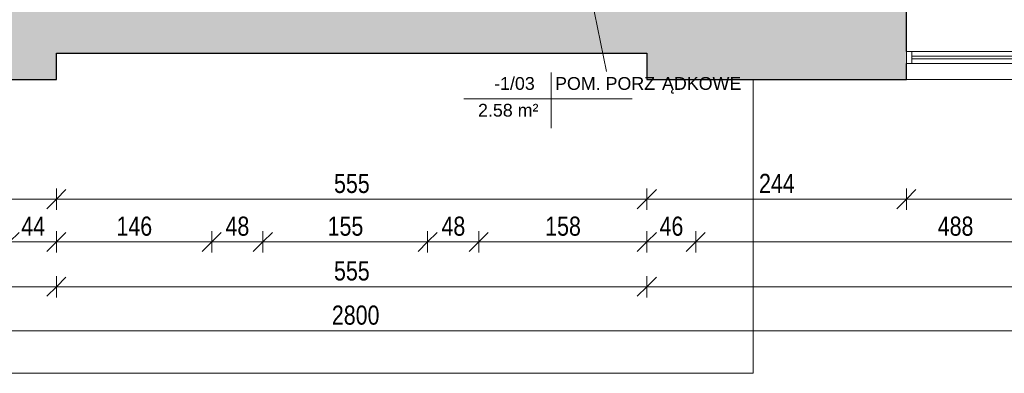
# Model space of a CAD drawing. Header units: centimetres. Extents: x 14802 to 18321, y -10692 to -8506.
# Tile 17 of 33: x 16205 to 17131, y -10692 to -10359. Entities that reach past the tile are written whole.
import ezdxf

# ---------------------------------------------------------------- set-up
doc = ezdxf.new("R2010")
doc.units = ezdxf.units.CM
for name, color, linetype, lineweight in [('A-ANNO-DIMS', 211, 'Continuous', 9), ('A-ANNO-DIMS-100', 211, 'Continuous', 9), ('A-AREA-IDEN', 2, 'Continuous', 9), ('A-FLOR', 192, 'Continuous', 9), ('A-GLAZ', 151, 'Continuous', 9), ('A-WALL', 113, 'Continuous', 9), ('A-WALL-PATT', 111, 'Continuous', 25)]:
    doc.layers.add(name, color=color, linetype=linetype, lineweight=lineweight)
doc.styles.add('Arial_1', font='arial.ttf', dxfattribs={"height": 12})
doc.styles.add('Arial_3', font='arial.ttf', dxfattribs={"width": 0.8, "height": 18})
doc.dimstyles.new('Przekątna_-_1_8_mm_Arial', dxfattribs={"dimscale": 30.48, "dimtxt": 18.364669, "dimasz": 0.590551, "dimexe": 0.328084, "dimexo": 0.0625, "dimgap": 0.016404, "dimtad": 1, "dimdec": 0, "dimdsep": 46, "dimtxsty": 'Arial_3', "dimblk1": 'OBLIQUE', "dimblk2": 'OBLIQUE', "dimsah": 1, "dimcen": 0.09, "dimazin": 0, "dimtfac": 1, "dimtdec": 4, "dimtix": 1, "dimtmove": 0, "dimatfit": 3, "dimfxl": 0.328084, "dimfxlon": 1, "dimtvp": 1, "dimtolj": 1, "dimtzin": 0, "dimarcsym": 2})

# ---------------------------------------------------------------- blocks, each defined once
blk = doc.blocks.new('Aluminum_1 szybowe - Okno w piwnicy 240_140 p_95-466215-1_Poziom piwnicy')
at = {"layer": 'A-GLAZ', "lineweight": 18}
for p, q in [((-132.08, 25.16), (-137.16, 25.16)), ((-137.16, 25.16), (-137.16, 13.73)), ((-132.08, 13.73), (-132.08, 25.16)), ((87.76, 20.71), (-132.08, 20.71)), ((-132.08, 20.71), (-132.08, 18.17)), ((92.84, 25.16), (87.76, 25.16)), ((87.76, 25.16), (87.76, 13.73)), ((87.76, 18.17), (87.76, 20.71)), ((92.84, 13.73), (92.84, 25.16)), ((-137.16, 13.73), (-132.08, 13.73)), ((-132.08, 18.17), (87.76, 18.17)), ((87.76, 13.73), (92.84, 13.73))]:
    blk.add_line(p, q, dxfattribs=at)
at = {"layer": 'A-GLAZ'}
for p, q in [((-132.08, 25.16), (87.76, 25.16)), ((87.76, 13.73), (-132.08, 13.73))]:
    blk.add_line(p, q, dxfattribs=at)
blk = doc.blocks.new('Etyk_pom_1_mala - Etyk_pom_1_mala-219433-1_Poziom piwnicy')
at = {"layer": 'A-AREA-IDEN'}
for p, q in [((-0.0958, 0.1444), (-0.0958, -0.3781)), ((-0.9154, -0.1015), (0.6661, -0.1015))]:
    blk.add_line(p, q, dxfattribs=at)
blk = doc.blocks.new('DIMBLOCK119-1_Poziom piwnicy')
at = {"layer": 'A-ANNO-DIMS-100'}
for p, q in [((15120.62, -10651.83), (15120.62, -10641.83)), ((15120.62, -10651.83), (15129.62, -10642.83)), ((17920.62, -10651.83), (17920.62, -10641.83)), ((17920.62, -10651.83), (17929.62, -10642.83)), ((15120.62, -10651.83), (15111.62, -10660.83)), ((15120.62, -10651.83), (17920.62, -10651.83)), ((15120.62, -10651.83), (15120.62, -10661.83)), ((17920.62, -10651.83), (17911.62, -10660.83)), ((17920.62, -10651.83), (17920.62, -10661.83))]:
    blk.add_line(p, q, dxfattribs=at)
at = {"layer": 'A-ANNO-DIMS-100', "color": 0, "insert": (16498.58, -10627.96), "char_height": 18, "width": 52.8902, "attachment_point": 1, "line_spacing_factor": 0.941778, "style": 'Arial_3'}
blk.add_mtext('2800', dxfattribs=at)
blk = doc.blocks.new('_Oblique')
at = {"color": 0, "linetype": 'ByBlock', "lineweight": -2}
blk.add_line((-0.5, -0.5), (0.5, 0.5), dxfattribs=at)
blk = doc.blocks.new('DIMBLOCK122-1_Poziom piwnicy')
at = {"layer": 'A-ANNO-DIMS-100'}
for p, q in [((15565.62, -10527.99), (15565.62, -10517.99)), ((15565.62, -10527.99), (15574.62, -10518.99)), ((16239.62, -10527.99), (16239.62, -10517.99)), ((16239.62, -10527.99), (16248.62, -10518.99)), ((15565.62, -10527.99), (15556.62, -10536.99)), ((15565.62, -10527.99), (16239.62, -10527.99)), ((15565.62, -10527.99), (15565.62, -10537.99)), ((16239.62, -10527.99), (16230.62, -10536.99)), ((16239.62, -10527.99), (16239.62, -10537.99))]:
    blk.add_line(p, q, dxfattribs=at)
at = {"layer": 'A-ANNO-DIMS-100', "color": 0, "insert": (15886.09, -10504.12), "char_height": 18, "width": 39.6677, "attachment_point": 1, "line_spacing_factor": 0.941778, "style": 'Arial_3'}
blk.add_mtext('674', dxfattribs=at)
blk = doc.blocks.new('DIMBLOCK123-1_Poziom piwnicy')
at = {"layer": 'A-ANNO-DIMS-100'}
for p, q in [((16239.62, -10527.99), (16239.62, -10517.99)), ((16239.62, -10527.99), (16248.62, -10518.99)), ((16794.62, -10527.99), (16794.62, -10517.99)), ((16794.62, -10527.99), (16803.62, -10518.99)), ((16239.62, -10527.99), (16230.62, -10536.99)), ((16239.62, -10527.99), (16794.62, -10527.99)), ((16239.62, -10527.99), (16239.62, -10537.99)), ((16794.62, -10527.99), (16785.62, -10536.99)), ((16794.62, -10527.99), (16794.62, -10537.99))]:
    blk.add_line(p, q, dxfattribs=at)
at = {"layer": 'A-ANNO-DIMS-100', "color": 0, "insert": (16500.59, -10504.12), "char_height": 18, "width": 39.6677, "attachment_point": 1, "line_spacing_factor": 0.941778, "style": 'Arial_3'}
blk.add_mtext('555', dxfattribs=at)
blk = doc.blocks.new('DIMBLOCK124-1_Poziom piwnicy')
at = {"layer": 'A-ANNO-DIMS-100'}
for p, q in [((16794.62, -10527.99), (16794.62, -10517.99)), ((16794.62, -10527.99), (16803.62, -10518.99)), ((17038.62, -10527.99), (17038.62, -10517.99)), ((17038.62, -10527.99), (17047.62, -10518.99)), ((16794.62, -10527.99), (16785.62, -10536.99)), ((16794.62, -10527.99), (17038.62, -10527.99)), ((16794.62, -10527.99), (16794.62, -10537.99)), ((17038.62, -10527.99), (17029.62, -10536.99)), ((17038.62, -10527.99), (17038.62, -10537.99))]:
    blk.add_line(p, q, dxfattribs=at)
at = {"layer": 'A-ANNO-DIMS-100', "color": 0, "insert": (16900.09, -10504.12), "char_height": 18, "width": 39.6677, "attachment_point": 1, "line_spacing_factor": 0.941778, "style": 'Arial_3'}
blk.add_mtext('244', dxfattribs=at)
blk = doc.blocks.new('DIMBLOCK125-1_Poziom piwnicy')
at = {"layer": 'A-ANNO-DIMS-100'}
for p, q in [((17038.62, -10527.99), (17038.62, -10517.99)), ((17038.62, -10527.99), (17047.62, -10518.99)), ((17268.62, -10527.99), (17268.62, -10517.99)), ((17268.62, -10527.99), (17277.62, -10518.99)), ((17038.62, -10527.99), (17029.62, -10536.99)), ((17038.62, -10527.99), (17268.62, -10527.99)), ((17038.62, -10527.99), (17038.62, -10537.99)), ((17268.62, -10527.99), (17259.62, -10536.99)), ((17268.62, -10527.99), (17268.62, -10537.99))]:
    blk.add_line(p, q, dxfattribs=at)
at = {"layer": 'A-ANNO-DIMS-100', "color": 0, "insert": (17137.09, -10504.12), "char_height": 18, "width": 39.6677, "attachment_point": 1, "line_spacing_factor": 0.941778, "style": 'Arial_3'}
blk.add_mtext('230', dxfattribs=at)
blk = doc.blocks.new('DIMBLOCK129-1_Poziom piwnicy')
at = {"layer": 'A-ANNO-DIMS-100'}
for p, q in [((15120.62, -10610.27), (15120.62, -10600.27)), ((15120.62, -10610.27), (15129.62, -10601.27)), ((16239.62, -10610.27), (16239.62, -10600.27)), ((16239.62, -10610.27), (16248.62, -10601.27)), ((15120.62, -10610.27), (15111.62, -10619.27)), ((15120.62, -10610.27), (16239.62, -10610.27)), ((15120.62, -10610.27), (15120.62, -10620.27)), ((16239.62, -10610.27), (16230.62, -10619.27)), ((16239.62, -10610.27), (16239.62, -10620.27))]:
    blk.add_line(p, q, dxfattribs=at)
at = {"layer": 'A-ANNO-DIMS-100', "color": 0, "insert": (15658.08, -10586.4), "char_height": 18, "width": 52.8902, "attachment_point": 1, "line_spacing_factor": 0.941778, "style": 'Arial_3'}
blk.add_mtext('1119', dxfattribs=at)
blk = doc.blocks.new('DIMBLOCK130-1_Poziom piwnicy')
at = {"layer": 'A-ANNO-DIMS-100'}
for p, q in [((16239.62, -10610.27), (16239.62, -10600.27)), ((16239.62, -10610.27), (16248.62, -10601.27)), ((16794.62, -10610.27), (16794.62, -10600.27)), ((16794.62, -10610.27), (16803.62, -10601.27)), ((16239.62, -10610.27), (16230.62, -10619.27)), ((16239.62, -10610.27), (16794.62, -10610.27)), ((16239.62, -10610.27), (16239.62, -10620.27)), ((16794.62, -10610.27), (16785.62, -10619.27)), ((16794.62, -10610.27), (16794.62, -10620.27))]:
    blk.add_line(p, q, dxfattribs=at)
at = {"layer": 'A-ANNO-DIMS-100', "color": 0, "insert": (16500.59, -10586.4), "char_height": 18, "width": 39.6677, "attachment_point": 1, "line_spacing_factor": 0.941778, "style": 'Arial_3'}
blk.add_mtext('555', dxfattribs=at)
blk = doc.blocks.new('DIMBLOCK131-1_Poziom piwnicy')
at = {"layer": 'A-ANNO-DIMS-100'}
for p, q in [((16794.62, -10610.27), (16794.62, -10600.27)), ((16794.62, -10610.27), (16803.62, -10601.27)), ((17920.62, -10610.27), (17920.62, -10600.27)), ((17920.62, -10610.27), (17929.62, -10601.27)), ((16794.62, -10610.27), (16785.62, -10619.27)), ((16794.62, -10610.27), (17920.62, -10610.27)), ((16794.62, -10610.27), (16794.62, -10620.27)), ((17920.62, -10610.27), (17911.62, -10619.27)), ((17920.62, -10610.27), (17920.62, -10620.27))]:
    blk.add_line(p, q, dxfattribs=at)
at = {"layer": 'A-ANNO-DIMS-100', "color": 0, "insert": (17335.58, -10586.4), "char_height": 18, "width": 52.8902, "attachment_point": 1, "line_spacing_factor": 0.941778, "style": 'Arial_3'}
blk.add_mtext('1126', dxfattribs=at)
blk = doc.blocks.new('DIMBLOCK263-1_Poziom piwnicy')
at = {"layer": 'A-ANNO-DIMS-100'}
for p, q in [((16195.62, -10568.18), (16195.62, -10558.18)), ((16195.62, -10568.18), (16204.62, -10559.18)), ((16239.62, -10568.18), (16239.62, -10558.18)), ((16239.62, -10568.18), (16248.62, -10559.18)), ((16195.62, -10568.18), (16186.62, -10577.18)), ((16195.62, -10568.18), (16239.62, -10568.18)), ((16195.62, -10568.18), (16195.62, -10578.18)), ((16239.62, -10568.18), (16230.62, -10577.18)), ((16239.62, -10568.18), (16239.62, -10578.18))]:
    blk.add_line(p, q, dxfattribs=at)
at = {"layer": 'A-ANNO-DIMS-100', "color": 0, "insert": (16206.6, -10544.31), "char_height": 18, "width": 26.4451, "attachment_point": 1, "line_spacing_factor": 0.941778, "style": 'Arial_3'}
blk.add_mtext('44', dxfattribs=at)
blk = doc.blocks.new('DIMBLOCK264-1_Poziom piwnicy')
at = {"layer": 'A-ANNO-DIMS-100'}
for p, q in [((16239.62, -10568.18), (16239.62, -10558.18)), ((16239.62, -10568.18), (16248.62, -10559.18)), ((16385.62, -10568.18), (16385.62, -10558.18)), ((16385.62, -10568.18), (16394.62, -10559.18)), ((16239.62, -10568.18), (16230.62, -10577.18)), ((16239.62, -10568.18), (16385.62, -10568.18)), ((16239.62, -10568.18), (16239.62, -10578.18)), ((16385.62, -10568.18), (16376.62, -10577.18)), ((16385.62, -10568.18), (16385.62, -10578.18))]:
    blk.add_line(p, q, dxfattribs=at)
at = {"layer": 'A-ANNO-DIMS-100', "color": 0, "insert": (16296.09, -10544.31), "char_height": 18, "width": 39.6677, "attachment_point": 1, "line_spacing_factor": 0.941778, "style": 'Arial_3'}
blk.add_mtext('146', dxfattribs=at)
blk = doc.blocks.new('DIMBLOCK265-1_Poziom piwnicy')
at = {"layer": 'A-ANNO-DIMS-100'}
for p, q in [((16385.62, -10568.18), (16385.62, -10558.18)), ((16385.62, -10568.18), (16394.62, -10559.18)), ((16433.62, -10568.18), (16433.62, -10558.18)), ((16433.62, -10568.18), (16442.62, -10559.18)), ((16385.62, -10568.18), (16376.62, -10577.18)), ((16385.62, -10568.18), (16433.62, -10568.18)), ((16385.62, -10568.18), (16385.62, -10578.18)), ((16433.62, -10568.18), (16424.62, -10577.18)), ((16433.62, -10568.18), (16433.62, -10578.18))]:
    blk.add_line(p, q, dxfattribs=at)
at = {"layer": 'A-ANNO-DIMS-100', "color": 0, "insert": (16398.6, -10544.31), "char_height": 18, "width": 26.4451, "attachment_point": 1, "line_spacing_factor": 0.941778, "style": 'Arial_3'}
blk.add_mtext('48', dxfattribs=at)
blk = doc.blocks.new('DIMBLOCK266-1_Poziom piwnicy')
at = {"layer": 'A-ANNO-DIMS-100'}
for p, q in [((16433.62, -10568.18), (16433.62, -10558.18)), ((16433.62, -10568.18), (16442.62, -10559.18)), ((16588.62, -10568.18), (16588.62, -10558.18)), ((16588.62, -10568.18), (16597.62, -10559.18)), ((16433.62, -10568.18), (16424.62, -10577.18)), ((16433.62, -10568.18), (16588.62, -10568.18)), ((16433.62, -10568.18), (16433.62, -10578.18)), ((16588.62, -10568.18), (16579.62, -10577.18)), ((16588.62, -10568.18), (16588.62, -10578.18))]:
    blk.add_line(p, q, dxfattribs=at)
at = {"layer": 'A-ANNO-DIMS-100', "color": 0, "insert": (16494.59, -10544.31), "char_height": 18, "width": 39.6677, "attachment_point": 1, "line_spacing_factor": 0.941778, "style": 'Arial_3'}
blk.add_mtext('155', dxfattribs=at)
blk = doc.blocks.new('DIMBLOCK267-1_Poziom piwnicy')
at = {"layer": 'A-ANNO-DIMS-100'}
for p, q in [((16588.62, -10568.18), (16588.62, -10558.18)), ((16588.62, -10568.18), (16597.62, -10559.18)), ((16636.62, -10568.18), (16636.62, -10558.18)), ((16636.62, -10568.18), (16645.62, -10559.18)), ((16588.62, -10568.18), (16579.62, -10577.18)), ((16588.62, -10568.18), (16636.62, -10568.18)), ((16588.62, -10568.18), (16588.62, -10578.18)), ((16636.62, -10568.18), (16627.62, -10577.18)), ((16636.62, -10568.18), (16636.62, -10578.18))]:
    blk.add_line(p, q, dxfattribs=at)
at = {"layer": 'A-ANNO-DIMS-100', "color": 0, "insert": (16601.6, -10544.31), "char_height": 18, "width": 26.4451, "attachment_point": 1, "line_spacing_factor": 0.941778, "style": 'Arial_3'}
blk.add_mtext('48', dxfattribs=at)
blk = doc.blocks.new('DIMBLOCK268-1_Poziom piwnicy')
at = {"layer": 'A-ANNO-DIMS-100'}
for p, q in [((16636.62, -10568.18), (16636.62, -10558.18)), ((16636.62, -10568.18), (16645.62, -10559.18)), ((16794.62, -10568.18), (16794.62, -10558.18)), ((16794.62, -10568.18), (16803.62, -10559.18)), ((16636.62, -10568.18), (16627.62, -10577.18)), ((16636.62, -10568.18), (16794.62, -10568.18)), ((16636.62, -10568.18), (16636.62, -10578.18)), ((16794.62, -10568.18), (16785.62, -10577.18)), ((16794.62, -10568.18), (16794.62, -10578.18))]:
    blk.add_line(p, q, dxfattribs=at)
at = {"layer": 'A-ANNO-DIMS-100', "color": 0, "insert": (16699.09, -10544.31), "char_height": 18, "width": 39.6677, "attachment_point": 1, "line_spacing_factor": 0.941778, "style": 'Arial_3'}
blk.add_mtext('158', dxfattribs=at)
blk = doc.blocks.new('DIMBLOCK269-1_Poziom piwnicy')
at = {"layer": 'A-ANNO-DIMS-100'}
for p, q in [((16794.62, -10568.18), (16794.62, -10558.18)), ((16794.62, -10568.18), (16803.62, -10559.18)), ((16840.62, -10568.18), (16840.62, -10558.18)), ((16840.62, -10568.18), (16849.62, -10559.18)), ((16794.62, -10568.18), (16785.62, -10577.18)), ((16794.62, -10568.18), (16840.62, -10568.18)), ((16794.62, -10568.18), (16794.62, -10578.18)), ((16840.62, -10568.18), (16831.62, -10577.18)), ((16840.62, -10568.18), (16840.62, -10578.18))]:
    blk.add_line(p, q, dxfattribs=at)
at = {"layer": 'A-ANNO-DIMS-100', "color": 0, "insert": (16806.6, -10544.31), "char_height": 18, "width": 26.4451, "attachment_point": 1, "line_spacing_factor": 0.941778, "style": 'Arial_3'}
blk.add_mtext('46', dxfattribs=at)
blk = doc.blocks.new('DIMBLOCK270-1_Poziom piwnicy')
at = {"layer": 'A-ANNO-DIMS-100'}
for p, q in [((16840.62, -10568.18), (16840.62, -10558.18)), ((16840.62, -10568.18), (16849.62, -10559.18)), ((17328.62, -10568.18), (17328.62, -10558.18)), ((17328.62, -10568.18), (17337.62, -10559.18)), ((16840.62, -10568.18), (16831.62, -10577.18)), ((16840.62, -10568.18), (17328.62, -10568.18)), ((16840.62, -10568.18), (16840.62, -10578.18)), ((17328.62, -10568.18), (17319.62, -10577.18)), ((17328.62, -10568.18), (17328.62, -10578.18))]:
    blk.add_line(p, q, dxfattribs=at)
at = {"layer": 'A-ANNO-DIMS-100', "color": 0, "insert": (17068.09, -10544.31), "char_height": 18, "width": 39.6677, "attachment_point": 1, "line_spacing_factor": 0.941778, "style": 'Arial_3'}
blk.add_mtext('488', dxfattribs=at)

msp = doc.modelspace()

# ---------------------------------------------------------------- hatches: boundary and pattern name
at = {"layer": 'A-WALL-PATT', "lineweight": 9}
h = msp.add_hatch(color=256, dxfattribs=at)
h.paths.add_polyline_path([(16840.62, -10415.49), (16840.62, -10340.49), (16794.62, -10340.49), (16794.62, -10415.49), (16796.12, -10415.49)])
h.paths.add_polyline_path([(16800.11, -9600.25), (16840.62, -9600.25), (16840.62, -9564.17), (16794.62, -9564.17), (16794.62, -9600.25)])
h.paths.add_polyline_path([(16840.62, -9404.17), (16840.62, -8917.71), (16794.62, -8917.71), (16794.62, -9404.17), (16812.12, -9404.17)])
h = msp.add_hatch(color=256, dxfattribs=at)
h.paths.add_polyline_path([(16121.69, -10415.49), (16239.62, -10415.49), (16239.62, -10340.49), (15970.62, -10340.49), (15970.62, -10415.49)])
h.paths.add_polyline_path([(15195.62, -10415.49), (15335.62, -10415.49), (15335.62, -10340.49), (15195.62, -10340.49), (15195.62, -10400.49)])
h.paths.add_polyline_path([(15565.62, -10415.49), (15740.62, -10415.49), (15740.62, -10340.49), (15565.62, -10340.49), (15565.62, -10400.49)])
msp.add_hatch(color=256, dxfattribs=at).paths.add_polyline_path([(16341.58, -10390.49), (16794.62, -10390.49), (16794.62, -10340.49), (16239.62, -10340.49), (16239.62, -10390.49)])
h = msp.add_hatch(color=256, dxfattribs=at)
h.paths.add_polyline_path([(17368.62, -10415.49), (17490.62, -10415.49), (17490.62, -10340.49), (17268.62, -10340.49), (17268.62, -10415.49), (17328.62, -10415.49)])
h.paths.add_polyline_path([(17920.62, -10415.49), (17920.62, -10340.49), (17720.62, -10340.49), (17720.62, -10415.49), (17845.62, -10415.49)])
h.paths.add_polyline_path([(16894.62, -10415.49), (17038.62, -10415.49), (17038.62, -10340.49), (16840.62, -10340.49), (16840.62, -10415.49)])

# ---------------------------------------------------------------- linework, layer by layer
at = {"layer": 'A-AREA-IDEN'}
msp.add_line((16721.77, -10237.54), (16756.85, -10407.92), dxfattribs=at)
at = {"layer": 'A-FLOR'}
for p, q in [((16894.62, -10415.49), (16894.62, -10691.71)), ((16894.62, -10691.71), (16173.62, -10691.71))]:
    msp.add_line(p, q, dxfattribs=at)
at = {"layer": 'A-WALL', "lineweight": 25}
for p, q in [((17038.62, -10389.06), (17038.62, -10340.49)), ((16239.62, -10415.49), (16239.62, -10390.49)), ((16239.62, -10390.49), (16794.62, -10390.49)), ((16794.62, -10390.49), (16794.62, -10415.49)), ((17038.62, -10415.49), (17038.62, -10400.49)), ((15970.62, -10415.49), (16239.62, -10415.49)), ((16794.62, -10415.49), (17038.62, -10415.49))]:
    msp.add_line(p, q, dxfattribs=at)
at = {"layer": 'A-WALL'}
msp.add_line((17268.62, -10415.49), (17038.62, -10415.49), dxfattribs=at)

# ---------------------------------------------------------------- block references
at = {"layer": 'A-AREA-IDEN', "xscale": 99.99999999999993, "yscale": 99.99999999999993, "zscale": 99.99999999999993}
msp.add_blockref('Etyk_pom_1_mala - Etyk_pom_1_mala-219433-1_Poziom piwnicy', (16714.28, -10423.29), dxfattribs=at)
at = {"layer": 'A-GLAZ', "rotation": 180}
msp.add_blockref('Aluminum_1 szybowe - Okno w piwnicy 240_140 p_95-466215-1_Poziom piwnicy', (17131.46, -10375.33), dxfattribs=at)

# ---------------------------------------------------------------- texts
at = {"layer": 'A-AREA-IDEN', "char_height": 12, "attachment_point": 1, "style": 'Arial_1'}
for s, insert, width in [('-1/03', (16651.09, -10413.12), 49.7046), ('ĄDKOWE', (16808.91, -10413.12), 98.6076), ('POM. PORZ', (16708.37, -10413.12), 121.8565), ('2.58 m²', (16635.96, -10438.29), 73.7552)]:
    msp.add_mtext(s, dxfattribs=dict(at, insert=insert, width=width))

# ---------------------------------------------------------------- dimensions: what is measured, and where the dimension line sits
at = {"layer": 'A-ANNO-DIMS'}
for base, p1, p2, override, picture, middle in [((16239.62, -10527.99), (15565.62, -10517.99), (16239.62, -10517.99), {"dimpost": '<>', "dimfxl": 674}, 'DIMBLOCK122-1_Poziom piwnicy', (15902.62, -10518.3)), ((16794.62, -10527.99), (16239.62, -10517.99), (16794.62, -10517.99), {"dimpost": '<>', "dimfxl": 555}, 'DIMBLOCK123-1_Poziom piwnicy', (16517.12, -10518.34)), ((17038.62, -10527.99), (16794.62, -10517.99), (17038.62, -10517.99), {"dimpost": '<>', "dimfxl": 244}, 'DIMBLOCK124-1_Poziom piwnicy', (16916.62, -10518.45)), ((17268.62, -10527.99), (17038.62, -10517.99), (17268.62, -10517.99), {"dimpost": '<>', "dimfxl": 230}, 'DIMBLOCK125-1_Poziom piwnicy', (17153.62, -10518.29)), ((16239.62, -10568.18), (16195.62, -10558.18), (16239.62, -10558.18), {"dimpost": '<>', "dimfxl": 44}, 'DIMBLOCK263-1_Poziom piwnicy', (16217.62, -10558.68)), ((16385.62, -10568.18), (16239.62, -10558.18), (16385.62, -10558.18), {"dimpost": '<>', "dimfxl": 146}, 'DIMBLOCK264-1_Poziom piwnicy', (16312.62, -10558.49)), ((16433.62, -10568.18), (16385.62, -10558.18), (16433.62, -10558.18), {"dimpost": '<>', "dimfxl": 48}, 'DIMBLOCK265-1_Poziom piwnicy', (16409.62, -10558.49)), ((16588.62, -10568.18), (16433.62, -10558.18), (16588.62, -10558.18), {"dimpost": '<>', "dimfxl": 155}, 'DIMBLOCK266-1_Poziom piwnicy', (16511.12, -10558.49)), ((16636.62, -10568.18), (16588.62, -10558.18), (16636.62, -10558.18), {"dimpost": '<>', "dimfxl": 48}, 'DIMBLOCK267-1_Poziom piwnicy', (16612.62, -10558.49)), ((16794.62, -10568.18), (16636.62, -10558.18), (16794.62, -10558.18), {"dimpost": '<>', "dimfxl": 158}, 'DIMBLOCK268-1_Poziom piwnicy', (16715.62, -10558.49)), ((16840.62, -10568.18), (16794.62, -10558.18), (16840.62, -10558.18), {"dimpost": '<>', "dimfxl": 46}, 'DIMBLOCK269-1_Poziom piwnicy', (16817.62, -10558.49)), ((17328.62, -10568.18), (16840.62, -10558.18), (17328.62, -10558.18), {"dimpost": '<>', "dimfxl": 488}, 'DIMBLOCK270-1_Poziom piwnicy', (17084.62, -10558.49)), ((16239.62, -10610.27), (15120.62, -10600.27), (16239.62, -10600.27), {"dimpost": '<>', "dimfxl": 1119}, 'DIMBLOCK129-1_Poziom piwnicy', (15680.12, -10600.58)), ((16794.62, -10610.27), (16239.62, -10600.27), (16794.62, -10600.27), {"dimpost": '<>', "dimfxl": 555}, 'DIMBLOCK130-1_Poziom piwnicy', (16517.12, -10600.62)), ((17920.62, -10610.27), (16794.62, -10600.27), (17920.62, -10600.27), {"dimpost": '<>', "dimfxl": 1126}, 'DIMBLOCK131-1_Poziom piwnicy', (17357.62, -10600.58)), ((17920.62, -10651.83), (15120.62, -10641.83), (17920.62, -10641.83), {"dimpost": '<>', "dimfxl": 2800}, 'DIMBLOCK119-1_Poziom piwnicy', (16520.62, -10642.14))]:
    dim = msp.add_linear_dim(base=base, p1=p1, p2=p2, dimstyle='Przekątna_-_1_8_mm_Arial', override=override, dxfattribs=at)
    dim.commit()
    dim.dimension.update_dxf_attribs({"geometry": picture, "text_midpoint": middle})

doc.saveas('drawing.dxf')
